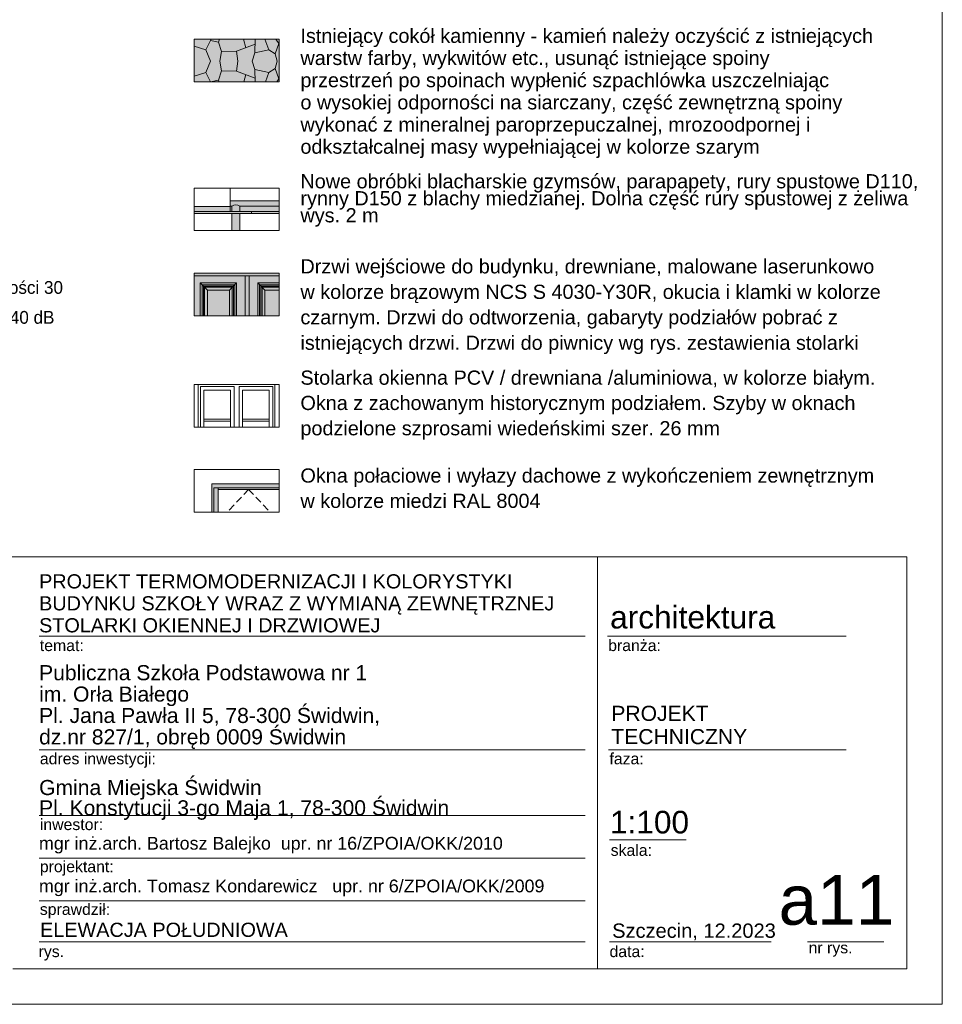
# Model space of a CAD drawing. Extents: x -396299 to -11759, y -15022 to 18278.
# Tile 204 of 205: x -24766 to -11759, y -11422 to 2466. Entities that reach past the tile are written whole.
import ezdxf

# ---------------------------------------------------------------- set-up
doc = ezdxf.new("R2010")
doc.units = 0
doc.header["$MEASUREMENT"] = 0
doc.linetypes.add('Krawędzie ukryte', pattern=[150, 100, -50])
for name, color, linetype, lineweight, true_color in [('Arch okna_Nr_Pióra__14', 7, 'Continuous', 18, 0xbd8b17), ('Arch okna_Nr_Pióra__82', 7, 'Continuous', 20, 0xaaaaaa), ('INWENT.ŚCIANY_Nr_Pióra__2', 7, 'Continuous', 13, 0x7f7f7f)]:
    doc.layers.add(name, color=color, linetype=linetype, lineweight=lineweight, true_color=true_color)
for name, color, linetype, lineweight in [('Arch okna_Nr_Pióra__32', 34, 'Continuous', 15), ('Arch okna_Nr_Pióra__5', 7, 'Continuous', 13), ('Arch opisy_Nr_Pióra__1', 7, 'Continuous', 25), ('Arch opisy_Nr_Pióra__21', 7, 'Continuous', 13), ('ARCH TABELA_Nr_Pióra__1', 7, 'Continuous', 25), ('ARCH TABELA_Nr_Pióra__21', 7, 'Continuous', 13), ('ARCH TABELA_Nr_Pióra__7', 7, 'Continuous', 13), ('INWENT ODWODNIENIE_Nr_Pióra__21', 7, 'Continuous', 13), ('INWENT ODWODNIENIE_Nr_Pióra__5', 7, 'Continuous', 13), ('INWENT. DRZWI_Nr_Pióra__21', 7, 'Continuous', 13), ('INWENT. OKNA_Nr_Pióra__21', 7, 'Continuous', 13), ('INWENT.ŚCIANY_Nr_Pióra__21', 7, 'Continuous', 13)]:
    doc.layers.add(name, color=color, linetype=linetype, lineweight=lineweight)
doc.styles.add('GENERATED_STYLE_3', font='txt')
doc.styles.add('GENERATED_STYLE_5', font='arial.ttf')
doc.styles.add('GENERATED_STYLE_7', font='arial.ttf')

msp = doc.modelspace()

# ---------------------------------------------------------------- hatches: boundary and pattern name
at = {"layer": 'Arch okna_Nr_Pióra__14', "linetype": 'Continuous', "lineweight": 0, "true_color": 0x8d6811}
msp.add_hatch(color=44, dxfattribs=at).paths.add_polyline_path([(-21108.4, -1109), (-22308.4, -1109), (-22308.4, -1709), (-21108.4, -1709)], flags=0)
at = {"layer": 'Arch okna_Nr_Pióra__32', "linetype": 'Continuous', "lineweight": 0, "true_color": 0x603000}
for points in [[(-22308.4, -268.4), (-21108.4, -268.4), (-21108.4, -89), (-21798.5, -89), (-21798.5, -168.4), (-22308.4, -168.4)], [(-21773.5, -268.4), (-21773.5, -509), (-21663.5, -509), (-21663.5, -268.4)], [(-21968.4, -4479), (-21968.4, -4159), (-21108.4, -4159), (-21108.4, -4079), (-22058.4, -4079), (-22058.4, -4479)]]:
    msp.add_hatch(color=48, dxfattribs=at).paths.add_polyline_path(points, flags=0)
at = {"layer": 'Arch okna_Nr_Pióra__82', "linetype": 'Continuous', "lineweight": 0, "true_color": 0x555555}
for points in [[(-22308.4, 1881), (-21108.4, 1881), (-21108.4, 2191), (-22308.4, 2191)], [(-22308.4, 1591), (-21108.4, 1591), (-21108.4, 1881), (-22308.4, 1881)]]:
    msp.add_hatch(color=251, dxfattribs=at).paths.add_polyline_path(points, flags=0)

# ---------------------------------------------------------------- linework, layer by layer
at = {"layer": 'Arch okna_Nr_Pióra__5', "linetype": 'Krawędzie ukryte'}
for q in [(-21840.8, -4479), (-21236, -4479)]:
    msp.add_line((-21538.4, -4159), q, dxfattribs=at)
at = {"layer": 'Arch opisy_Nr_Pióra__21', "linetype": 'Continuous'}
for p, q in [((-22308.4, -3279), (-22308.4, -2679)), ((-22308.4, -2679), (-21108.4, -2679)), ((-21108.4, -2679), (-21108.4, -3279)), ((-21108.4, -3279), (-22308.4, -3279)), ((-22308.4, -4479), (-22308.4, -3879)), ((-22308.4, -3879), (-21108.4, -3879)), ((-21108.4, -3879), (-21108.4, -4479)), ((-21108.4, -4479), (-22308.4, -4479))]:
    msp.add_line(p, q, dxfattribs=at)
at = {"layer": 'ARCH TABELA_Nr_Pióra__21', "linetype": 'Continuous'}
for p, q in [((-11758.7, 18278.4), (-11758.7, -11421.6)), ((-29758.7, -5110.5), (-12258.7, -5110.5)), ((-16620.4, -5110.5), (-16620.4, -10921.6)), ((-12258.7, -5110.5), (-12258.7, -10921.6)), ((-24492.9, -6231.1), (-16793.1, -6231.1)), ((-16481.1, -6231.1), (-13113.8, -6231.1)), ((-24492.9, -7831.6), (-16793.1, -7831.6)), ((-16463.7, -7831.6), (-13113.8, -7831.6)), ((-24492.9, -8759.6), (-16793.1, -8759.6)), ((-16451.9, -9103.8), (-15372.2, -9103.8)), ((-24492.9, -9362), (-16793.1, -9362)), ((-24492.9, -9964.3), (-16793.1, -9964.3)), ((-24492.9, -10539.2), (-16793.1, -10539.2)), ((-16451.9, -10539.2), (-14170.1, -10539.2)), ((-13661.4, -10539.2), (-12581.8, -10539.2)), ((-12258.7, -10921.6), (-24865.1, -10921.6)), ((-11758.7, -11421.6), (-86758.7, -11421.6))]:
    msp.add_line(p, q, dxfattribs=at)
at = {"layer": 'INWENT ODWODNIENIE_Nr_Pióra__21', "linetype": 'Continuous'}
for p, q in [((-21773.5, -238.4), (-21773.5, -164)), ((-21773.5, -509), (-21773.5, -268.4)), ((-21663.5, -238.4), (-21663.5, -164)), ((-21663.5, -509), (-21663.5, -268.4))]:
    msp.add_line(p, q, dxfattribs=at)
msp.add_arc((-21718.5, -231.4), 87, 50.76459, 129.23541, dxfattribs=at)
at = {"layer": 'INWENT ODWODNIENIE_Nr_Pióra__5', "linetype": 'Continuous'}
for p, q in [((-21798.5, -89), (-21108.4, -89)), ((-21798.5, -164), (-21773.5, -164)), ((-21663.5, -164), (-21108.4, -164))]:
    msp.add_line(p, q, dxfattribs=at)
at = {"layer": 'INWENT. DRZWI_Nr_Pióra__21', "linetype": 'Continuous'}
for p, q in [((-21108.4, -1147.7), (-22308.4, -1147.7)), ((-22219.8, -1247.7), (-21709.8, -1247.7)), ((-22219.8, -1247.7), (-22119.8, -1347.7)), ((-22219.8, -1709), (-22219.8, -1247.7)), ((-21709.8, -1247.7), (-21809.8, -1347.7)), ((-21709.8, -1247.7), (-21709.8, -1709)), ((-21589.8, -1147.7), (-21589.8, -1709)), ((-21529.8, -1147.7), (-21529.8, -1709)), ((-21409.8, -1247.7), (-21409.8, -1709)), ((-21409.8, -1247.7), (-21309.8, -1347.7)), ((-21108.4, -1247.7), (-21409.8, -1247.7)), ((-22194.8, -1272.7), (-21734.8, -1272.7)), ((-22194.8, -1709), (-22194.8, -1272.7)), ((-22177.3, -1290.2), (-21752.3, -1290.2)), ((-22177.3, -1709), (-22177.3, -1290.2)), ((-22159.8, -1307.7), (-21769.8, -1307.7)), ((-22159.8, -1709), (-22159.8, -1307.7)), ((-22119.8, -1347.7), (-21809.8, -1347.7)), ((-22119.8, -1709), (-22119.8, -1347.7)), ((-21809.8, -1347.7), (-21809.8, -1709)), ((-21769.8, -1307.7), (-21769.8, -1709)), ((-21752.3, -1290.2), (-21752.3, -1709)), ((-21734.8, -1272.7), (-21734.8, -1709)), ((-21384.8, -1272.7), (-21384.8, -1709)), ((-21108.4, -1272.7), (-21384.8, -1272.7)), ((-21367.3, -1290.2), (-21367.3, -1709)), ((-21108.4, -1290.2), (-21367.3, -1290.2)), ((-21349.8, -1307.7), (-21349.8, -1709)), ((-21108.4, -1307.7), (-21349.8, -1307.7)), ((-21309.8, -1347.7), (-21309.8, -1709)), ((-21108.4, -1347.7), (-21309.8, -1347.7)), ((-22248.4, -3279), (-22248.4, -2679)), ((-22218.4, -2709), (-21743.4, -2709)), ((-22218.4, -3279), (-22218.4, -2709)), ((-22168.4, -2759), (-21793.4, -2759)), ((-22168.4, -3279), (-22168.4, -2759)), ((-21793.4, -3279), (-21793.4, -2759)), ((-21743.4, -3279), (-21743.4, -2709)), ((-21673.4, -2709), (-21198.4, -2709)), ((-21673.4, -3279), (-21673.4, -2709)), ((-21623.4, -2759), (-21248.4, -2759)), ((-21623.4, -3279), (-21623.4, -2759)), ((-21248.4, -3279), (-21248.4, -2759)), ((-21198.4, -3279), (-21198.4, -2709)), ((-21168.4, -3279), (-21168.4, -2679)), ((-22168.4, -3170.5), (-21793.4, -3170.5)), ((-21623.4, -3170.5), (-21248.4, -3170.5)), ((-22168.4, -3196.5), (-21793.4, -3196.5)), ((-21623.4, -3196.5), (-21248.4, -3196.5))]:
    msp.add_line(p, q, dxfattribs=at)
at = {"layer": 'INWENT. OKNA_Nr_Pióra__21', "linetype": 'Continuous'}
for p, q in [((-22058.4, -4079), (-22058.4, -4479)), ((-21108.4, -4079), (-22058.4, -4079)), ((-21108.4, -4139), (-22028.4, -4139)), ((-22028.4, -4479), (-22028.4, -4139)), ((-21968.4, -4479), (-21968.4, -4139)), ((-21108.4, -4159), (-21968.4, -4159))]:
    msp.add_line(p, q, dxfattribs=at)
at = {"layer": 'INWENT.ŚCIANY_Nr_Pióra__2', "linetype": 'Continuous'}
for p, q in [((-22308.4, 2092.7), (-22140, 2039)), ((-22140, 2039), (-22067.2, 2191)), ((-21963.1, 2149.7), (-22077, 2171)), ((-21963.1, 2149.7), (-21950.3, 2191)), ((-21919.8, 2017.2), (-21963.1, 2149.7)), ((-21708.9, 2019.9), (-21447.6, 2122.6)), ((-21610.9, 2191), (-21578.3, 2071.2)), ((-21450.3, 1998.9), (-21444.8, 2191)), ((-21308.1, 2191), (-21255.6, 2039.5)), ((-21163.7, 1982.7), (-21115, 2131.4)), ((-21115, 2131.4), (-21154.1, 2191)), ((-21115, 2131.4), (-21108.4, 2131.4)), ((-22076.8, 1881), (-22140, 2039)), ((-21919.8, 2017.2), (-21945, 1881)), ((-21708.9, 2019.9), (-21919.8, 2017.2)), ((-21691.6, 1881), (-21708.9, 2019.9)), ((-21487, 1881), (-21450.3, 1998.9)), ((-21450.3, 1998.9), (-21255.6, 2039.5)), ((-21255.6, 2039.5), (-21163.7, 1982.7)), ((-21163.7, 1982.7), (-21135.9, 1881)), ((-22076.8, 1881), (-22140, 1722.9)), ((-21919.8, 1744.8), (-21945, 1881)), ((-21691.6, 1881), (-21708.9, 1742.1)), ((-21487, 1881), (-21450.3, 1763)), ((-21163.7, 1779.3), (-21135.9, 1881)), ((-22308.4, 1669.2), (-22140, 1722.9)), ((-22140, 1722.9), (-22076.8, 1591)), ((-21919.8, 1744.8), (-21963.1, 1612.3)), ((-21708.9, 1742.1), (-21919.8, 1744.8)), ((-21708.9, 1742.1), (-21447.6, 1639.3)), ((-21605.5, 1591), (-21578.3, 1690.7)), ((-21450.3, 1763), (-21255.6, 1722.5)), ((-21450.3, 1763), (-21445.4, 1591)), ((-21301.1, 1591), (-21255.6, 1722.5)), ((-21255.6, 1722.5), (-21163.7, 1779.3)), ((-21163.7, 1779.3), (-21115, 1630.5)), ((-21963.1, 1612.3), (-22077, 1591)), ((-21963.1, 1612.3), (-21956.5, 1591)), ((-21115, 1630.5), (-21141, 1591)), ((-21115, 1630.5), (-21108.4, 1630.5))]:
    msp.add_line(p, q, dxfattribs=at)
at = {"layer": 'INWENT.ŚCIANY_Nr_Pióra__21', "linetype": 'Continuous'}
for p, q in [((-22308.4, 1591), (-22308.4, 2191)), ((-22308.4, 2191), (-21108.4, 2191)), ((-21108.4, 2191), (-21108.4, 1591)), ((-21108.4, 1591), (-22308.4, 1591)), ((-22308.4, -509), (-22308.4, 91)), ((-22308.4, 91), (-21108.4, 91)), ((-21798.5, -238.4), (-21798.5, 91)), ((-21108.4, 91), (-21108.4, -509)), ((-22308.4, -168.4), (-21798.5, -168.4)), ((-22308.4, -238.4), (-21108.4, -238.4)), ((-22308.4, -238.4), (-21528.5, -238.4)), ((-22308.4, -268.4), (-21108.4, -268.4)), ((-21498.5, -268.4), (-21498.5, -238.4)), ((-21108.4, -509), (-22308.4, -509)), ((-22308.4, -1709), (-22308.4, -1109)), ((-22308.4, -1109), (-21108.4, -1109)), ((-21108.4, -1109), (-21108.4, -1709)), ((-21108.4, -1709), (-22308.4, -1709))]:
    msp.add_line(p, q, dxfattribs=at)

# ---------------------------------------------------------------- texts
at = {"layer": 'Arch opisy_Nr_Pióra__1', "linetype": 'Continuous', "char_height": 200, "width": 8549.677, "attachment_point": 1, "style": 'GENERATED_STYLE_5'}
for s, insert, line_spacing_factor in [('{Istniejący cokół kamienny - kamień należy oczyścić z istniejących warstw farby, wykwitów etc., usunąć istniejące spoiny\\Pprzestrzeń po spoinach wypłenić szpachlówka uszczelniając\\Po wysokiej odporności na siarczany, część zewnętrzną spoiny wykonać z mineralnej paroprzepuczalnej, mrozoodpornej i odkształcalnej masy wypełniającej w kolorze szarym}', (-20808.4, 2339.4), 0.938129), ('{Nowe obróbki blacharskie gzymsów, parapapety, rury spustowe D110, \\Prynny D150 z blachy miedzianej. Dolna część rury spustowej z żeliwa wys. 2 m}', (-20808.4, 287.4), 0.719547), ('{Drzwi wejściowe do budynku, drewniane, malowane laserunkowo \\Pw kolorze brązowym NCS S 4030-Y30R, okucia i klamki w kolorze czarnym. Drzwi do odtworzenia, gabaryty podziałów pobrać z istniejących drzwi. Drzwi do piwnicy wg rys. zestawienia stolarki}', (-20808.4, -912.6), 1.07739), ('{Stolarka okienna PCV / drewniana /aluminiowa, w kolorze białym. \\POkna z zachowanym historycznym podziałem. Szyby w oknach\\Ppodzielone szprosami wiedeńskimi szer. 26 mm}', (-20808.4, -2482.6), 1.070232), ('{Okna połaciowe i wyłazy dachowe z wykończeniem zewnętrznym\\Pw kolorze miedzi RAL 8004}', (-20808.4, -3863.3), 1.070449)]:
    msp.add_mtext(s, dxfattribs=dict(at, insert=insert, line_spacing_factor=line_spacing_factor))
at = {"layer": 'Arch opisy_Nr_Pióra__21', "linetype": 'Continuous', "insert": (-27541, -1127.2), "char_height": 180, "width": 3752.48, "attachment_point": 4, "line_spacing_factor": 0.70251, "style": 'GENERATED_STYLE_3'}
msp.add_mtext('{Nawiewniki ścienne\\Pz klapą ppoż. EI60\\Pmalowany w kolorze \\Pgłównym elewacji.\\Pnawnawiewniki o wydajności 30 m3/h \\Pizolacyjność akustyczna 40 dB}', dxfattribs=at)
at = {"layer": 'ARCH TABELA_Nr_Pióra__1', "linetype": 'Continuous'}
for s, insert, char_height, attachment_point, line_spacing_factor, style in [('{PROJEKT \\PTECHNICZNY}', (-16425, -7211.3), 212.84, 1, 0.9248, 'GENERATED_STYLE_7'), ('{Gmina Miejska Świdwin\\PPl. Konstytucji 3-go Maja 1, 78-300 Świdwin}', (-24492.9, -8820.9), 212.766, 7, 0.807442, 'GENERATED_STYLE_5')]:
    msp.add_mtext(s, dxfattribs=dict(at, insert=insert, char_height=char_height, attachment_point=attachment_point, line_spacing_factor=line_spacing_factor, style=style))
at = {"layer": 'ARCH TABELA_Nr_Pióra__7', "linetype": 'Continuous', "attachment_point": 7}
for s, insert, char_height, line_spacing_factor, style in [('{PROJEKT TERMOMODERNIZACJI I KOLORYSTYKI\\PBUDYNKU SZKOŁY WRAZ Z WYMIANĄ ZEWNĘTRZNEJ \\PSTOLARKI OKIENNEJ I DRZWIOWEJ }', (-24492.9, -6178.3), 200, 0.928963, 'GENERATED_STYLE_7'), ('{Publiczna Szkoła Podstawowa nr 1\\Pim. Orła Białego\\PPl. Jana Pawła II 5, 78-300 Świdwin, \\Pdz.nr 827/1, obręb 0009 Świdwin}', (-24492.9, -7819.9), 212.766, 0.850494, 'GENERATED_STYLE_5')]:
    msp.add_mtext(s, dxfattribs=dict(at, insert=insert, char_height=char_height, line_spacing_factor=line_spacing_factor, style=style))
at = {"layer": 'ARCH TABELA_Nr_Pióra__7', "linetype": 'Continuous'}
for s, insert, char_height, attachment_point, style in [('{architektura}', (-16442.5, -5801.5), 319.16, 1, 'GENERATED_STYLE_5'), ('{branża:}', (-16469.3, -6279.9), 159.58, 1, 'GENERATED_STYLE_5'), ('{temat:}', (-24482.2, -6279.9), 159.58, 1, 'GENERATED_STYLE_5'), ('{adres inwestycji:}', (-24482.2, -7876.6), 159.58, 1, 'GENERATED_STYLE_5'), ('{faza:}', (-16451.9, -7876.6), 159.58, 1, 'GENERATED_STYLE_5'), ('{1:100}', (-16444.6, -8692.6), 319.16, 1, 'GENERATED_STYLE_5'), ('{inwestor:}', (-24482.2, -8804.6), 159.58, 1, 'GENERATED_STYLE_5'), ('{mgr inż.arch. Bartosz Balejko  upr. nr 16/ZPOIA/OKK/2010}', (-24495.1, -9060.1), 180, 1, 'GENERATED_STYLE_5'), ('{skala:}', (-16434.2, -9168.1), 159.58, 1, 'GENERATED_STYLE_5'), ('{projektant:}', (-24482.2, -9398.5), 159.58, 1, 'GENERATED_STYLE_5'), ('{mgr inż.arch. Tomasz Kondarewicz   upr. nr 6/ZPOIA/OKK/2009}', (-24495.1, -9662.5), 180, 1, 'GENERATED_STYLE_5'), ('{a11}', (-12436.3, -9599.2), 700, 3, 'GENERATED_STYLE_5'), ('{sprawdził:}', (-24482.2, -10000.8), 159.58, 1, 'GENERATED_STYLE_5'), ('{ELEWACJA POŁUDNIOWA}', (-24479.1, -10270.7), 200, 1, 'GENERATED_STYLE_7'), ('{Szczecin, 12.2023}', (-16413.2, -10281.9), 202.128, 1, 'GENERATED_STYLE_5'), ('{rys.}', (-24500.1, -10596.4), 159.58, 1, 'GENERATED_STYLE_5'), ('{data:}', (-16450.5, -10596.4), 159.58, 1, 'GENERATED_STYLE_5'), ('{nr rys.}', (-13643.7, -10543), 159.58, 1, 'GENERATED_STYLE_5')]:
    msp.add_mtext(s, dxfattribs=dict(at, insert=insert, char_height=char_height, attachment_point=attachment_point, style=style))

doc.saveas('drawing.dxf')
